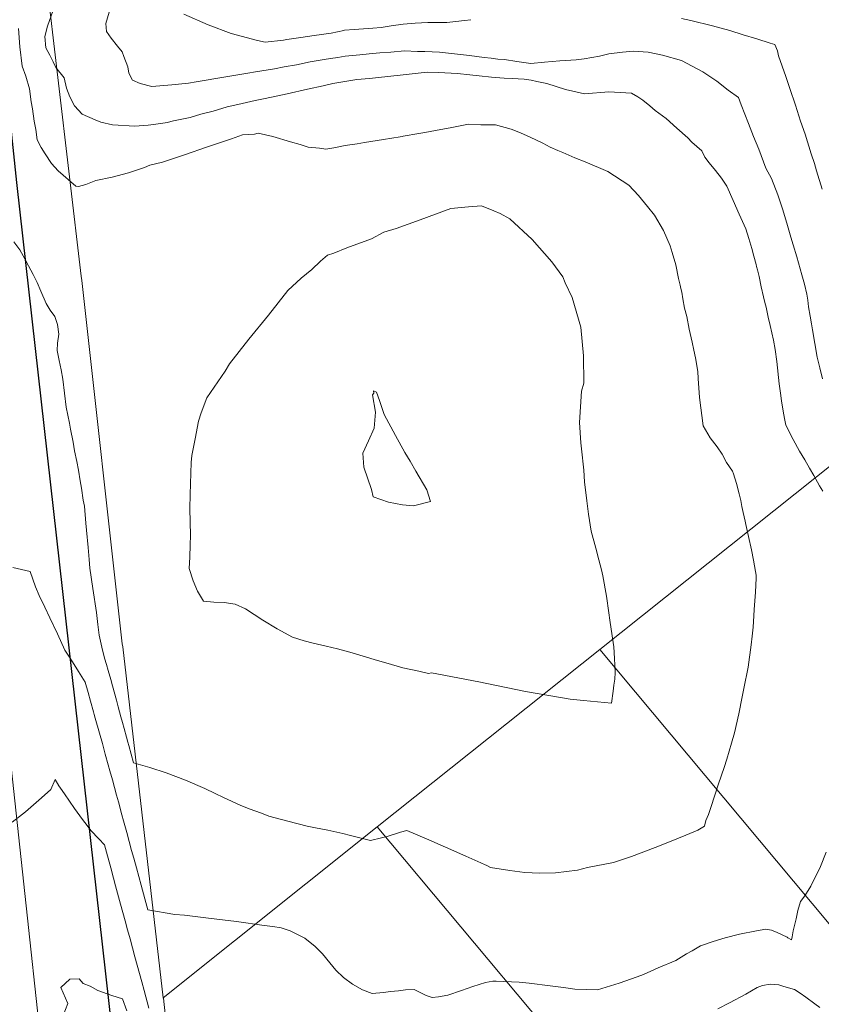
# Model space of a CAD drawing. Header units: inches. Extents: x 11351264 to 11356330, y 6702313 to 6706468.
# Tile 84 of 160: x 11353793 to 11354067, y 6705054 to 6705391. Entities that reach past the tile are written whole.
import ezdxf

# ---------------------------------------------------------------- set-up
doc = ezdxf.new("R2010")
doc.units = ezdxf.units.IN
doc.header["$MEASUREMENT"] = 0
doc.layers.add('Shumate_Contours_clip1', color=7, linetype='Continuous', lineweight=0)
doc.layers.add('Shumate_Parcels_clip1', color=7, linetype='Continuous', lineweight=0)
doc.layers.add('Shumate_Streets_clip1', color=7, linetype='Continuous')

msp = doc.modelspace()

# ---------------------------------------------------------------- linework, layer by layer
at = {"layer": 'Shumate_Contours_clip1'}
for points, elevation in [([(11353824.69, 6705397.03), (11353822.34, 6705389.29), (11353822.64, 6705386.55), (11353824.23, 6705384.28), (11353826.31, 6705381.59), (11353827.94, 6705379.61), (11353828.49, 6705378.06), (11353829.88, 6705374.5), (11353830.22, 6705372.31), (11353831.49, 6705369.97), (11353834.11, 6705368.82), (11353838.08, 6705367.81), (11353844.9, 6705368.31), (11353850.57, 6705368.9), (11353853.25, 6705369.31), (11353863.3, 6705371.1), (11353870.81, 6705372.31), (11353873.44, 6705372.8), (11353879.96, 6705373.8), (11353883.23, 6705374.44), (11353887.44, 6705375.18), (11353892.16, 6705376.16), (11353896.86, 6705376.95), (11353899.06, 6705377.29), (11353901.58, 6705377.71), (11353904.09, 6705378.09), (11353909.04, 6705378.6), (11353912.28, 6705378.94), (11353915.92, 6705379.23), (11353919.62, 6705379.49), (11353924.3, 6705379.91), (11353928.74, 6705379.77), (11353931.24, 6705379.66), (11353936.31, 6705379.46), (11353941.4, 6705378.95), (11353946.5, 6705378.36), (11353951.58, 6705377.72), (11353953.9, 6705377.42), (11353956.2, 6705377.15), (11353958.5, 6705376.96), (11353962.73, 6705376.34), (11353967.48, 6705375.65), (11353972.09, 6705376.09), (11353977.35, 6705376.52), (11353983, 6705376.89), (11353985.65, 6705377.22), (11353990.91, 6705378.15), (11353994.06, 6705378.88), (11353998.75, 6705379.51), (11354002.39, 6705379.86), (11354007.54, 6705379.5), (11354012.42, 6705378.48), (11354018.93, 6705376.62), (11354026.24, 6705372.76), (11354030.93, 6705369.58), (11354034.79, 6705366.54), (11354038.32, 6705363.96), (11354039.26, 6705361.48), (11354041.79, 6705355.13), (11354043.52, 6705350.67), (11354045.28, 6705346.31), (11354047.74, 6705339.86), (11354049.61, 6705336.37), (11354051.8, 6705330.74), (11354053.49, 6705325.66), (11354055.11, 6705320.29), (11354056.28, 6705316.33), (11354057.03, 6705313.68), (11354058.29, 6705309.55), (11354060.02, 6705303.41), (11354060.89, 6705300.25), (11354061.66, 6705296.89), (11354062.03, 6705294.86), (11354062.3, 6705292.55), (11354062.84, 6705289.34), (11354063.24, 6705286.77), (11354063.61, 6705284.66), (11354064.41, 6705279.99), (11354065.28, 6705275.34), (11354066.17, 6705271.66), (11354067.08, 6705267.98)], 1438), ([(11353804.42, 6705393.83), (11353802.5, 6705388.42), (11353801.51, 6705384.82), (11353801.91, 6705380.98), (11353803.28, 6705378.44), (11353804.33, 6705376.24), (11353805.29, 6705374.23), (11353808.12, 6705370.71), (11353808.93, 6705367.16), (11353810.07, 6705364.23), (11353811.71, 6705361.21), (11353814.34, 6705358.33), (11353818.67, 6705356.37), (11353820.64, 6705355.61), (11353824.66, 6705354.66), (11353832.22, 6705354.24), (11353836.82, 6705354.53), (11353841.11, 6705355.11), (11353843.33, 6705355.46), (11353845.46, 6705356.03), (11353851.13, 6705357.15), (11353854.85, 6705358.27), (11353858.98, 6705359.29), (11353863.84, 6705360.82), (11353867.43, 6705361.62), (11353873.37, 6705363.02), (11353876.75, 6705363.65), (11353884.3, 6705365.25), (11353891.24, 6705366.82), (11353896.54, 6705368.04), (11353899.88, 6705368.82), (11353904.65, 6705369.64), (11353908.01, 6705370.11), (11353912.35, 6705370.55), (11353915.44, 6705370.85), (11353922.89, 6705371.63), (11353932.06, 6705372.65), (11353935.98, 6705372.58), (11353942.42, 6705372.16), (11353946.62, 6705371.69), (11353949.81, 6705371.37), (11353954.07, 6705370.96), (11353958.37, 6705370.65), (11353961.13, 6705370.48), (11353965.14, 6705370.26), (11353967.55, 6705369.87), (11353969.53, 6705369.48), (11353972.91, 6705368.75), (11353979.28, 6705366.71), (11353985.76, 6705365.23), (11353994.1, 6705365.89), (11354001.85, 6705365.51), (11354003.98, 6705364.29), (11354005.68, 6705363.04), (11354008.11, 6705361.11), (11354009.96, 6705359.58), (11354013.65, 6705356.8), (11354017.33, 6705353.59), (11354021.02, 6705350.18), (11354022.48, 6705348.79), (11354025.91, 6705345.81), (11354026.84, 6705343.61), (11354028.38, 6705341.66), (11354030.47, 6705339.04), (11354032.58, 6705336.42), (11354034.4, 6705333.76), (11354036.52, 6705328.85), (11354038.59, 6705324.18), (11354040.84, 6705319.12), (11354041.92, 6705315.84), (11354042.91, 6705312.47), (11354043.62, 6705309.87), (11354044.41, 6705307), (11354044.57, 6705306.3), (11354044.85, 6705305.19), (11354045.4, 6705302.84), (11354046.15, 6705299.37), (11354046.94, 6705295.96), (11354047.39, 6705293.99), (11354047.77, 6705292.44), (11354048.55, 6705288.97), (11354049.19, 6705286.1), (11354050.31, 6705281.17), (11354050.87, 6705278.01), (11354051.51, 6705273.86), (11354052.26, 6705266.2), (11354052.67, 6705263.06), (11354053.03, 6705260.47), (11354053.64, 6705256.94), (11354054.11, 6705254.44), (11354054.58, 6705252.1), (11354056.99, 6705247.18), (11354059.16, 6705243.29), (11354061.04, 6705240.27), (11354062.63, 6705237.45), (11354064.06, 6705234.96), (11354066.06, 6705231.39), (11354067.11, 6705229.56)], 1440), ([(11353849.01, 6705392.51), (11353857.28, 6705388.84), (11353865.17, 6705385.86), (11353874.18, 6705383.45), (11353876.74, 6705382.91), (11353883.06, 6705383.6), (11353884.12, 6705383.79), (11353888.92, 6705384.48), (11353893.47, 6705385.13), (11353899.34, 6705385.95), (11353903.58, 6705386.93), (11353903.9, 6705387), (11353907.1, 6705387.25), (11353910.3, 6705387.49), (11353913.49, 6705387.73), (11353916.33, 6705387.95), (11353919.84, 6705388.5), (11353923.9, 6705389), (11353928.02, 6705389.41), (11353932.27, 6705389.67), (11353938.81, 6705389.57), (11353941.88, 6705389.99), (11353944.84, 6705390.3), (11353947.02, 6705390.58)], 1436), ([(11354018.96, 6705390.95), (11354022.06, 6705390.31), (11354029.53, 6705388.53), (11354035.42, 6705386.84), (11354039.96, 6705385.37), (11354044.66, 6705384.07), (11354049.18, 6705382.6), (11354050.73, 6705382.11), (11354051.65, 6705379.96), (11354052.08, 6705378.29), (11354054.56, 6705371.22), (11354055.85, 6705367.09), (11354057.87, 6705361.34), (11354059.57, 6705355.91), (11354061.13, 6705351.43), (11354063.16, 6705344.81), (11354064.29, 6705341.45), (11354064.99, 6705339.02), (11354066.96, 6705332.69)], 1436), ([(11353792.55, 6705387.56), (11353793.04, 6705381.34), (11353793.85, 6705374.66), (11353795.1, 6705371.28), (11353796.26, 6705367), (11353796.83, 6705362.49), (11353797.34, 6705360.09), (11353797.86, 6705355.98), (11353798.51, 6705353.1), (11353798.97, 6705349.54), (11353800.26, 6705346.96), (11353801.62, 6705344.75), (11353803.8, 6705341.47), (11353806.13, 6705338.92), (11353812.11, 6705333.76), (11353813.07, 6705333.64), (11353815.59, 6705334.29), (11353818.97, 6705335.67), (11353824.55, 6705336.83), (11353830.07, 6705338.31), (11353835.52, 6705340.14), (11353837.37, 6705340.9), (11353841.68, 6705341.9), (11353849.59, 6705344.51), (11353856.72, 6705347), (11353865.22, 6705349.95), (11353868.98, 6705351.28), (11353873.1, 6705351.52), (11353874.39, 6705351.85), (11353879.39, 6705350.74), (11353885.4, 6705348.88), (11353888.69, 6705348.01), (11353891.42, 6705347.1), (11353895.37, 6705346.73), (11353897.53, 6705346.42), (11353900.21, 6705346.86), (11353904.09, 6705347.56), (11353908.18, 6705348.21), (11353910.65, 6705348.66), (11353917.19, 6705349.67), (11353922.87, 6705350.56), (11353923.49, 6705350.72), (11353923.86, 6705350.75), (11353929.23, 6705351.76), (11353931.25, 6705352.1), (11353934.88, 6705352.77), (11353940.53, 6705353.78), (11353946.14, 6705354.85), (11353950.41, 6705354.73), (11353955.43, 6705354.62), (11353960.72, 6705353.24), (11353963.98, 6705351.92), (11353967.29, 6705350.49), (11353971.53, 6705348.42), (11353974.02, 6705347.06), (11353976.71, 6705345.9), (11353978.38, 6705345.18), (11353982.49, 6705343.46), (11353986, 6705342.06), (11353993.79, 6705338.78), (11354000.91, 6705334.04), (11354004.2, 6705330.49), (11354007.25, 6705326.76), (11354009.67, 6705323.87), (11354012.8, 6705318.65), (11354015.09, 6705313.38), (11354015.73, 6705311.11), (11354016.94, 6705306.82), (11354017.93, 6705302.22), (11354018.43, 6705299.97), (11354018.72, 6705298.79), (11354018.98, 6705297.58), (11354019.31, 6705295.28), (11354019.98, 6705292.12), (11354020.68, 6705289.22), (11354021.57, 6705284.93), (11354022.58, 6705280.48), (11354023.16, 6705277.75), (11354023.7, 6705275.08), (11354024.46, 6705270.41), (11354024.6, 6705268.02), (11354025.1, 6705261.59), (11354026.31, 6705251.95), (11354028.69, 6705247.84), (11354031.06, 6705244.77), (11354032.82, 6705242.2), (11354034.3, 6705239.43), (11354036.29, 6705236.41), (11354036.68, 6705235.5), (11354037.68, 6705232.23), (11354038.58, 6705228.63), (11354039.18, 6705226.36), (11354039.54, 6705224.35), (11354039.99, 6705222.3), (11354040.68, 6705219.36), (11354040.93, 6705218.17), (11354041.82, 6705214.08), (11354042.83, 6705209.59), (11354043.55, 6705206), (11354044.22, 6705202.16), (11354044.46, 6705200.94), (11354044.42, 6705199.92), (11354044.16, 6705195.12), (11354043.76, 6705189.17), (11354043.6, 6705186.99), (11354043.33, 6705183.19), (11354043.01, 6705180.1), (11354042.68, 6705177.09), (11354041.62, 6705169.49), (11354040.23, 6705162.19), (11354039.62, 6705159.4), (11354038.45, 6705153.56), (11354037.06, 6705147.02), (11354036.01, 6705143.54), (11354034.37, 6705138.08), (11354033.49, 6705135.27), (11354031.53, 6705129.61), (11354028.93, 6705121.56), (11354028.09, 6705119.24), (11354027.27, 6705117.14), (11354026.81, 6705115.2), (11354024.48, 6705113.82), (11354020.4, 6705112.17), (11354015.38, 6705110.09), (11354009.93, 6705107.88), (11354001.8, 6705104.84), (11353995.72, 6705102.83), (11353986.86, 6705101.05), (11353983.41, 6705100.15), (11353975.86, 6705099.24), (11353970.41, 6705099.11), (11353965.38, 6705099.38), (11353960.31, 6705100.04), (11353953.75, 6705101.14), (11353952.69, 6705101.64), (11353952.24, 6705101.85), (11353951.83, 6705102.03), (11353950.43, 6705102.64), (11353945.23, 6705104.98), (11353938.39, 6705108.01), (11353931.83, 6705110.86), (11353925.12, 6705113.78), (11353923, 6705113.11), (11353918.47, 6705111.67), (11353916.51, 6705111.25), (11353912.7, 6705110.36), (11353905.94, 6705112.04), (11353903.34, 6705112.69), (11353898.19, 6705113.83), (11353893.9, 6705114.65), (11353891.1, 6705115.22), (11353884.53, 6705116.93), (11353878.03, 6705118.6), (11353875.55, 6705119.69), (11353871.31, 6705121.17), (11353868.19, 6705122.41), (11353862.59, 6705125.01), (11353859.7, 6705126.37), (11353856.16, 6705128.11), (11353849.52, 6705130.96), (11353842.99, 6705133.38), (11353837.4, 6705135.25), (11353831.84, 6705136.81), (11353830.23, 6705142.73), (11353829.91, 6705143.9), (11353829.46, 6705145.54), (11353828.62, 6705148.6), (11353828.08, 6705150.58), (11353827.54, 6705152.56), (11353826.6, 6705155.99), (11353825.98, 6705158.26), (11353824.63, 6705163.13), (11353824.03, 6705165.33), (11353823.19, 6705168.38), (11353822.6, 6705170.37), (11353821.92, 6705172.62), (11353821.05, 6705176.33), (11353820.08, 6705180.47), (11353819.65, 6705184.07), (11353819.14, 6705188.15), (11353817.95, 6705196.38), (11353816.95, 6705203.29), (11353816.68, 6705206.23), (11353816.28, 6705210.39), (11353815.79, 6705216.23), (11353815.53, 6705218.71), (11353815.03, 6705224.51), (11353814.67, 6705226.49), (11353814.02, 6705230.67), (11353813.56, 6705233.1), (11353812.98, 6705236.79), (11353812.42, 6705239.7), (11353811.7, 6705243.39), (11353811.21, 6705246.29), (11353810.31, 6705250.78), (11353809.95, 6705252.86), (11353808.84, 6705258.26), (11353807.72, 6705267.86), (11353807.11, 6705271.07), (11353806.49, 6705274.25), (11353805.77, 6705277.65), (11353805.82, 6705280.1), (11353806.33, 6705283.19), (11353805.91, 6705286.52), (11353804.92, 6705289.26), (11353803.39, 6705291.41), (11353802, 6705293.72), (11353800.21, 6705297.89), (11353798.96, 6705300.83), (11353797.59, 6705303.61), (11353796.01, 6705306.51), (11353794.71, 6705308.92), (11353793, 6705311.96), (11353790.99, 6705314.77)], 1442), ([(11354068.32, 6705106.3), (11354066.38, 6705101.45), (11354063.05, 6705094.75), (11354060.98, 6705091.46), (11354059.55, 6705089.46), (11354058.59, 6705086.4), (11354058.01, 6705083.53), (11354057.04, 6705079.45), (11354056.65, 6705077.4), (11354056.5, 6705076.42), (11354055.26, 6705077.13), (11354054.95, 6705077.29), (11354051.61, 6705078.92), (11354049.67, 6705079.64), (11354047.67, 6705080), (11354044.56, 6705079.43), (11354038.77, 6705078.31), (11354033.83, 6705077.03), (11354029.75, 6705075.79), (11354025.38, 6705074.35), (11354022.51, 6705072.65), (11354020.61, 6705071.63), (11354017.01, 6705069.31), (11354010.91, 6705066.86), (11354005.94, 6705064.54), (11354003.78, 6705063.78), (11353997.62, 6705061.6), (11353990.19, 6705059.29), (11353982.54, 6705059.58), (11353978.64, 6705060.11), (11353974.09, 6705060.67), (11353966.85, 6705061.65), (11353963.45, 6705061.91), (11353958.25, 6705062.13), (11353955.6, 6705062.25), (11353954.45, 6705062.31), (11353951.97, 6705061.82), (11353947.64, 6705060.48), (11353943.81, 6705059.06), (11353939.15, 6705057.45), (11353935.92, 6705056.94), (11353933.74, 6705056.7), (11353931.79, 6705057.36), (11353927.67, 6705059.4), (11353924.67, 6705059.32), (11353922.27, 6705058.97), (11353919.53, 6705058.73), (11353917.17, 6705058.41), (11353913.35, 6705058.07), (11353910.02, 6705059.35), (11353906.58, 6705061.28), (11353903.51, 6705063.52), (11353900.88, 6705066.08), (11353898.84, 6705068.59), (11353896.29, 6705071.61), (11353893.87, 6705074.1), (11353890.31, 6705076.94), (11353885.26, 6705079.5), (11353882.24, 6705080.44), (11353879.38, 6705080.97), (11353876.47, 6705081.32), (11353866.94, 6705082.62), (11353857.38, 6705083.82), (11353849.25, 6705084.76), (11353845.98, 6705085.03), (11353836.67, 6705086.59), (11353835.64, 6705090.4), (11353834.39, 6705095.05), (11353832.79, 6705100.97), (11353831.9, 6705104.23), (11353831.18, 6705106.88), (11353829.51, 6705113.02), (11353828.43, 6705116.97), (11353827.85, 6705119.09), (11353826.65, 6705123.47), (11353826.01, 6705125.84), (11353824.59, 6705131.04), (11353823.73, 6705134.13), (11353823.17, 6705136.16), (11353822.18, 6705139.78), (11353821.18, 6705143.39), (11353820.18, 6705147.01), (11353818.76, 6705152.13), (11353818.44, 6705153.29), (11353818.18, 6705154.23), (11353817.18, 6705157.85), (11353816.34, 6705160.87), (11353815.36, 6705164.4), (11353813.06, 6705168.04), (11353810.96, 6705171.34), (11353809.72, 6705173.27), (11353808.35, 6705175.34), (11353805.81, 6705180.83), (11353803.29, 6705186.38), (11353801.54, 6705190.03), (11353799.58, 6705193.92), (11353798.41, 6705196.95), (11353796.56, 6705202.18), (11353790.62, 6705203.57)], 1440), ([(11353837.1, 6705053.03), (11353835.46, 6705059.09), (11353834.63, 6705062.04), (11353833.85, 6705064.86), (11353832.25, 6705070.62), (11353830.62, 6705076.76), (11353829.8, 6705079.83), (11353828.98, 6705082.84), (11353827.41, 6705088.62), (11353825.72, 6705094.81), (11353824.99, 6705097.5), (11353824.04, 6705100.94), (11353822.58, 6705106.27), (11353821.87, 6705108.85), (11353819.93, 6705110.83), (11353817.25, 6705113.78), (11353816.02, 6705115.4), (11353814.44, 6705117.45), (11353811.67, 6705121.22), (11353808.28, 6705126.19), (11353806.87, 6705128.22), (11353806.33, 6705129.01), (11353805.03, 6705131.19), (11353803.64, 6705127.75), (11353800.46, 6705124.9), (11353794.89, 6705120.08), (11353790.36, 6705116.59)], 1438), ([(11353829.52, 6705052.17), (11353828.01, 6705056.21), (11353824.39, 6705057.36), (11353819.59, 6705059.12), (11353817.05, 6705060.53), (11353814.65, 6705061.47), (11353813.24, 6705063.13), (11353810.11, 6705062.92), (11353807, 6705060.07), (11353809.41, 6705054.66), (11353806.98, 6705048.5)], 1436), ([(11354066.14, 6705053.28), (11354064.45, 6705054.49), (11354061.32, 6705056.8), (11354059.46, 6705058.18), (11354057.48, 6705059.41), (11354053.88, 6705060.51), (11354052.1, 6705061.01), (11354049.16, 6705061.23), (11354046.57, 6705060.8), (11354044.72, 6705060.17), (11354040.91, 6705057.88), (11354035.34, 6705054.91), (11354031.32, 6705052.78)], 1438)]:
    msp.add_lwpolyline(points, dxfattribs=dict(at, elevation=elevation))
for points, elevation in [([(11353850.8, 6705203.18), (11353851.05, 6705207.07), (11353851.14, 6705211.25), (11353851.3, 6705214.43), (11353851.07, 6705223.7), (11353851.13, 6705228.49), (11353851.45, 6705239.34), (11353851.72, 6705241.82), (11353852.87, 6705247.51), (11353854.01, 6705253.52), (11353854.9, 6705256.3), (11353856.86, 6705261.51), (11353863.13, 6705270.56), (11353864.58, 6705273.07), (11353871.16, 6705281.49), (11353877.92, 6705289.72), (11353884.51, 6705298.14), (11353889.11, 6705302.28), (11353892.73, 6705305.3), (11353895.65, 6705308.14), (11353898.07, 6705310.12), (11353900.19, 6705310.85), (11353904.64, 6705312.72), (11353913.03, 6705315.8), (11353917.24, 6705317.97), (11353921.55, 6705319.3), (11353929.71, 6705322.26), (11353940.13, 6705326.13), (11353946.16, 6705326.65), (11353950.66, 6705327.05), (11353954.86, 6705325.3), (11353956.98, 6705324.37), (11353960.29, 6705322.62), (11353967.92, 6705315.5), (11353974.64, 6705307.84), (11353978.41, 6705302.81), (11353979.23, 6705300.69), (11353981.62, 6705295.67), (11353984.55, 6705285.54), (11353985.48, 6705275.85), (11353985.62, 6705266.5), (11353984.81, 6705263.7), (11353984.1, 6705253.07), (11353984.58, 6705246.11), (11353984.82, 6705244.04), (11353985.51, 6705236.76), (11353985.85, 6705232.79), (11353986.55, 6705226.34), (11353987.16, 6705221.78), (11353988.03, 6705215.92), (11353989.63, 6705210.17), (11353990.73, 6705206.19), (11353991.64, 6705202.78), (11353992.01, 6705200.7), (11353993.27, 6705193.71), (11353994.1, 6705188.09), (11353994.47, 6705185.53), (11353994.91, 6705182.47), (11353995.78, 6705176.42), (11353996.01, 6705172.4), (11353996.17, 6705170.13), (11353996.25, 6705167.69), (11353996.13, 6705165.39), (11353995.85, 6705163.33), (11353995.61, 6705161.28), (11353995.05, 6705157.22), (11353985.47, 6705158.11), (11353980.87, 6705158.62), (11353965.61, 6705161.16), (11353949.68, 6705164.51), (11353933.52, 6705167.53), (11353932.52, 6705167.29), (11353929.23, 6705168.13), (11353923.79, 6705169.27), (11353917.97, 6705170.95), (11353915.07, 6705171.75), (11353906.43, 6705174.44), (11353901.49, 6705175.7), (11353897.64, 6705176.7), (11353893.19, 6705177.64), (11353890.11, 6705178.43), (11353886.06, 6705179.79), (11353880.83, 6705182.55), (11353875.96, 6705185.51), (11353870.04, 6705189.43), (11353866.49, 6705191.03), (11353862.74, 6705191.63), (11353859.2, 6705191.71), (11353855.77, 6705192), (11353853.72, 6705195.46), (11353852.2, 6705199.02)], 1444), ([(11353910.11, 6705242.53), (11353912.07, 6705246.77), (11353913.98, 6705251.05), (11353914.46, 6705256.54), (11353913.44, 6705262.5), (11353913.89, 6705263.08), (11353913.7, 6705263.83), (11353914.79, 6705263.42), (11353915.85, 6705260.6), (11353917.44, 6705255.8), (11353921.24, 6705248.63), (11353924.42, 6705242.77), (11353926.25, 6705239.84), (11353928.18, 6705236.42), (11353931.98, 6705230.09), (11353933.16, 6705226.03), (11353927.43, 6705224.58), (11353923.65, 6705224.97), (11353918.85, 6705225.87), (11353913.63, 6705227.6), (11353913.02, 6705230.11), (11353910.41, 6705237.82)], 1446)]:
    msp.add_lwpolyline(points, close=True, dxfattribs=dict(at, elevation=elevation))
at = {"layer": 'Shumate_Parcels_clip1'}
for points in [[(11354249, 6705381.5), (11354181, 6705327.5), (11354102, 6705264), (11353991, 6705175.5), (11353915, 6705115), (11353841.99, 6705056.59), (11353828.12, 6705176.49), (11353828, 6705177.5), (11353814.17, 6705301.48), (11353814, 6705303), (11353802.02, 6705404.81), (11354000, 6705592), (11354097, 6705510.5), (11354156, 6705460.5), (11354186.54, 6705434.55)], [(11354300, 6705025.5), (11354282, 6705012), (11354249, 6704986), (11354190, 6704937.5), (11353991, 6705175.5), (11354102, 6705264)], [(11354190, 6704937.5), (11354115, 6704876), (11353915, 6705115), (11353991, 6705175.5)], [(11353804.96, 6704997.33), (11353647, 6704976.5), (11353639, 6705048), (11353631, 6705114), (11353789.99, 6705135.62), (11353790, 6705135.5)], [(11354115, 6704876), (11354042, 6704815.5), (11353843.69, 6705041.55), (11353842, 6705056.5), (11353841.99, 6705056.59), (11353915, 6705115)]]:
    msp.add_lwpolyline(points, close=True, dxfattribs=at)
at = {"layer": 'Shumate_Streets_clip1', "color": 4}
msp.add_lwpolyline([(11353902, 6704650), (11353899, 6704653), (11353890, 6704663), (11353882, 6704673.5), (11353875, 6704685), (11353869, 6704696.5), (11353865, 6704709), (11353861, 6704721.5), (11353859, 6704734.5), (11353858, 6704748), (11353792, 6705335), (11353777, 6705477.5), (11353775, 6705490), (11353773, 6705503), (11353772, 6705516), (11353772, 6705529), (11353774, 6705542), (11353776, 6705555), (11353779, 6705568), (11353781.19, 6705574.58)], dxfattribs=at)

doc.saveas('drawing.dxf')
